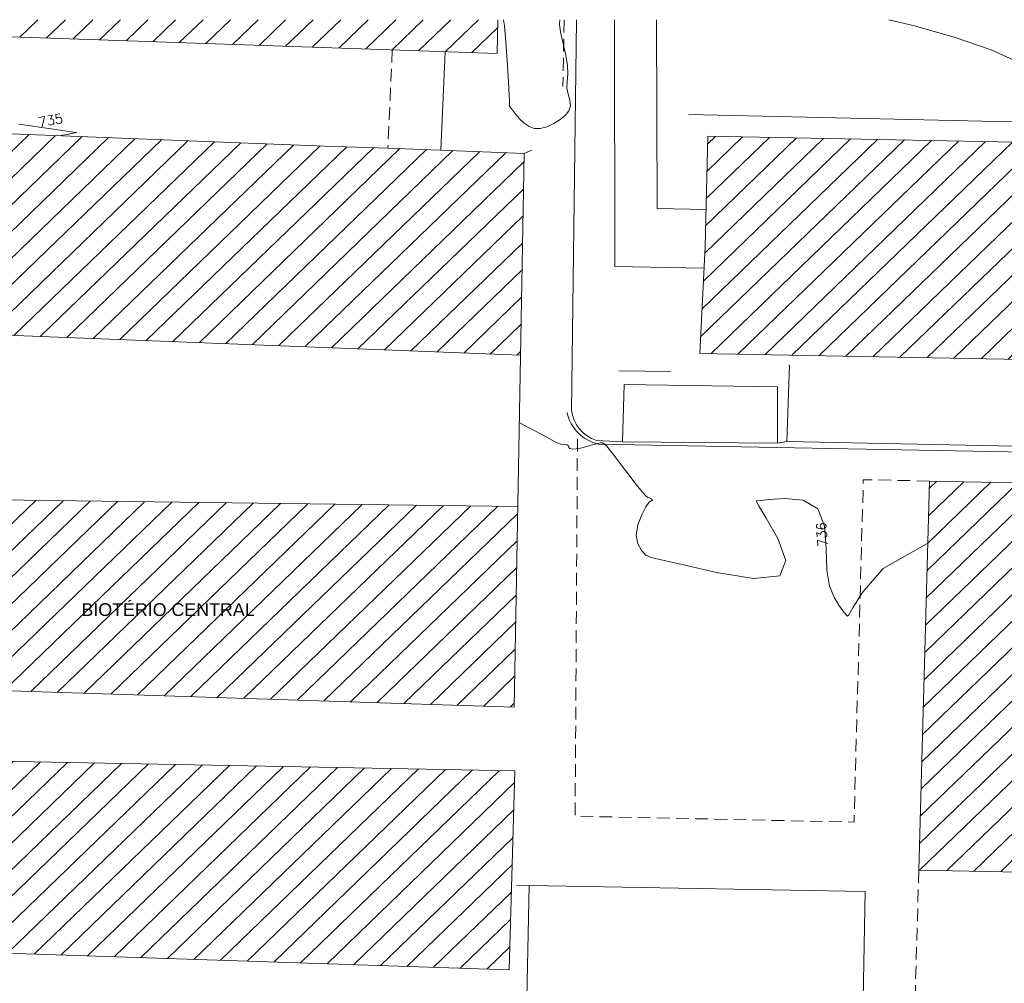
# Model space of a CAD drawing. Header units: millimetres. Extents: x -126299 to 152398, y -145950 to 133061.
# Tile 11 of 12: x 11299 to 49907, y 24915 to 62687. Entities that reach past the tile are written whole.
import ezdxf

# ---------------------------------------------------------------- set-up
doc = ezdxf.new("R2010")
doc.units = ezdxf.units.MM
doc.linetypes.add('IMPORT-DASHED _2_', pattern=[750, 500, -250])
for name, color, linetype, lineweight in [('CALÇADA', 1, 'Continuous', 9), ('CN-1', 252, 'Continuous', 9), ('CN-5', 1, 'Continuous', 9), ('COBERTURA', 7, 'IMPORT-DASHED _2_', 9), ('EDIF', 3, 'Continuous', 9), ('entorno_dwg', 8, 'Continuous', 9), ('G-ANNO-TEXT', 231, 'Continuous', 9), ('HTC EDIFICACOES', 251, 'Continuous', 9), ('MURO', 3, 'Continuous', 9)]:
    doc.layers.add(name, color=color, linetype=linetype, lineweight=lineweight)
doc.styles.add('Arial', font='arial.ttf', dxfattribs={"height": 500})
doc.styles.add('simplex', font='simplex_.ttf', dxfattribs={"height": 375})
pattern_1 = [(175, (0, 0), (-65.367, -747.146), [])]

# ---------------------------------------------------------------- blocks, each defined once
blk = doc.blocks.new('entorno_dwg-3961954-IMPLANTAÇÃO')
at = {"layer": 'HTC EDIFICACOES'}
h = blk.add_hatch(dxfattribs=at)
h.set_pattern_fill('FP_1', color=8, style=0, pattern_type=2)
h.set_pattern_definition(pattern_1)
h.paths.add_polyline_path([(72322, 4966), (78387, 10049), (75039, 14211), (73475, 16136), (61174, 31452), (54961, 26383), (56184, 25060), (59930, 20395)], flags=0)
h = blk.add_hatch(dxfattribs=at)
h.set_pattern_fill('FP_1', color=8, style=0, pattern_type=2)
h.set_pattern_definition(pattern_1)
h.paths.add_polyline_path([(80653, 13408), (81664, 14266), (67389, 30688), (66945, 30312), (68761, 28072)], flags=0)
h = blk.add_hatch(dxfattribs=at)
h.set_pattern_fill('FP_1', color=8, style=0, pattern_type=2)
h.set_pattern_definition(pattern_1)
h.paths.add_polyline_path([(53853, -10508), (59889, -5562), (46875, 9993), (49013, 11752), (61751, -3896), (67778, 1156), (51144, 20790), (46903, 17196), (43252, 14198), (38839, 10567), (37651, 9417), (53416, -9970)], flags=0)
h = blk.add_hatch(dxfattribs=at)
h.set_pattern_fill('FP_1', color=8, style=0, pattern_type=2)
h.set_pattern_definition(pattern_1)
h.paths.add_polyline_path([(86905, -12142), (93510, -6773), (83619, 5055), (80290, 2296), (76987, -301), (83715, -8334)], flags=0)
h = blk.add_hatch(dxfattribs=at)
h.set_pattern_fill('FP_1', color=8, style=0, pattern_type=2)
h.set_pattern_definition(pattern_1)
h.paths.add_polyline_path([(83799, -39782), (88621, -35810), (95375, -30298), (95581, -30074), (79122, -10376), (67334, -20073), (80499, -35833)], flags=0)
at = {"layer": 'CALÇADA', "color": 8}
blk.add_line((74399, 1653), (75715, 91), dxfattribs=at)
at = {"layer": 'CALÇADA', "color": 8, "flags": 128}
for points in [[(84666, 10813), (77379, 4451), (79622, 1771)], [(85751, 9565), (80182, 4695), (81411, 3225)], [(83778, 6179), (94077, -6243), (110390, -25813)]]:
    blk.add_lwpolyline(points, dxfattribs=at)
at = {"layer": 'CN-1', "color": 8, "flags": 128}
blk.add_lwpolyline([(70291, 3263), (70294, 3255), (70536, 2261), (70652, 1706), (70724, 1466), (70779, 1386), (70833, 1335), (70875, 1285), (70882, 1236), (70849, 1183), (70828, 1110), (70889, 998), (71075, 836), (71327, 657), (71559, 504), (71706, 408), (71782, 355), (71819, 319), (71844, 276), (71857, 201), (71848, 68), (71814, -146), (71753, -447), (71671, -840), (71573, -1315), (71478, -1790), (71409, -2168), (71382, -2379), (71386, -2466), (71405, -2498), (71424, -2531), (71438, -2572), (71446, -2613), (71445, -2647), (71435, -2669), (71413, -2669), (71371, -2648), (71270, -2630), (71061, -2649), (70721, -2731), (70327, -2879), (69980, -3091), (69759, -3357), (69656, -3638), (69640, -3886), (69699, -4101), (69891, -4465), (70291, -5209), (70937, -6427), (71714, -7680), (72470, -8391), (73078, -8169), (73523, -7360), (73821, -6494), (73987, -5988), (74061, -5798), (74083, -5768), (74103, -5780), (74198, -5869), (74452, -6109), (74890, -6547), (75303, -7131), (75427, -7784), (75085, -8436), (74466, -9058), (73846, -9626), (73442, -10122), (73230, -10541), (73125, -10884), (73057, -11148), (73018, -11330), (73020, -11423), (73098, -11430), (73395, -11367), (74082, -11261), (75338, -11255), (77244, -11920)], dxfattribs=at)
at = {"layer": 'CN-5', "color": 8, "flags": 128}
for points in [[(66261, 25747), (66949, 24671), (67334, 24070), (67476, 23849), (67496, 23817), (66961, 24247)], [(81814, 14095), (81657, 13911), (81206, 13442), (80702, 12942), (80246, 12496), (79919, 12173), (79708, 11962), (79581, 11836), (79507, 11769), (79467, 11739), (79445, 11725), (79428, 11710), (79413, 11692), (79402, 11672), (79394, 11646), (79384, 11592), (79362, 11481), (79326, 11297), (79292, 11063), (79279, 10818), (79307, 10590), (79390, 10388), (79542, 10210), (79766, 10058), (80036, 9936), (80316, 9849), (80574, 9805), (80801, 9816), (80988, 9899), (81138, 10060), (81273, 10262), (81426, 10458), (81620, 10620), (81852, 10790), (82116, 11030), (82400, 11375), (82677, 11760), (82919, 12095), (83107, 12312), (83261, 12430)], [(91730, 2687), (92202, 1778), (92906, 278), (93462, -1111), (93843, -2378), (94041, -3505), (94120, -4446), (94157, -5151), (94215, -5588), (94288, -5822), (94354, -5935), (94452, -6071), (94861, -6603), (95920, -7965), (97809, -10387), (100053, -13301), (102019, -15937), (103236, -17725), (103890, -18901), (104195, -19595)]]:
    blk.add_lwpolyline(points, dxfattribs=at)
at = {"layer": 'COBERTURA', "color": 8}
for p, q in [((78064, 16614), (75039, 14211)), ((83375, 12299), (81364, 10613)), ((56862, -8934), (56425, -8400)), ((67334, -20073), (62478, -24049))]:
    blk.add_line(p, q, dxfattribs=at)
at = {"layer": 'COBERTURA', "color": 8, "flags": 128}
blk.add_lwpolyline([(79122, -10376), (77462, -8383), (67093, -16913), (60092, -8509), (71512, 1295)], dxfattribs=at)
at = {"layer": 'EDIF', "color": 8}
for p, q in [((56184, 25060), (72322, 4966)), ((67778, 1156), (51144, 20790)), ((79366, 14995), (76341, 12592)), ((81664, 14266), (80653, 13408)), ((78667, 9910), (78387, 10049)), ((96545, -29335), (71706, 368)), ((76629, -5141), (78957, -3248))]:
    blk.add_line(p, q, dxfattribs=at)
at = {"layer": 'EDIF', "color": 8, "flags": 128}
for points in [[(80653, 13408), (66945, 30312), (67389, 30688)], [(61010, -22646), (65325, -19036), (56862, -8934), (52506, -12563), (35582, 7930), (36062, 8212), (37406, 9231)], [(76338, -4902), (76629, -5141), (96672, -29168)], [(95375, -30298), (95581, -30074), (79122, -10376), (67334, -20073), (83799, -39782), (88621, -35810), (95375, -30298), (95841, -32381)]]:
    blk.add_lwpolyline(points, dxfattribs=at)
for points in [[(93510, -6773), (86905, -12142), (76987, -301), (80290, 2296), (83619, 5055)], [(72387, -280), (74125, 1148), (78003, -3455), (76338, -4902)]]:
    blk.add_lwpolyline(points, close=True, dxfattribs=at)
at = {"layer": 'EDIF', "color": 8}
blk.add_arc((73104, 1075), 1462, 138.2882, 202.3707, dxfattribs=at)
at = {"layer": 'HTC EDIFICACOES', "color": 8, "flags": 128}
blk.add_lwpolyline([(38839, 10567), (37651, 9417), (53853, -10508), (59889, -5562), (46875, 9993), (49013, 11752), (61751, -3896), (78387, 10049), (77578, 11054), (75039, 14211), (73475, 16136), (61174, 31452), (54961, 26383), (56184, 25060), (46903, 17196), (43252, 14198), (38839, 10567), (38839, 10568)], close=True, dxfattribs=at)
at = {"layer": 'MURO', "color": 8}
for p, q in [((72012, 2048), (83695, 11930)), ((71752, 519), (72387, -280))]:
    blk.add_line(p, q, dxfattribs=at)
blk.add_arc((73112, 1146), 1607, 143.2209, 208.9376, dxfattribs=at)
at = {"layer": 'CN-1', "color": 2, "insert": (74300, -8780), "char_height": 375, "width": 1261.05, "attachment_point": 1, "rotation": 45.0757, "line_spacing_factor": 1.125731, "style": 'simplex'}
blk.add_mtext('736', dxfattribs=at)
at = {"layer": 'CN-5', "insert": (66929, 25356), "char_height": 375, "width": 1261.05, "attachment_point": 1, "rotation": 321.2669, "line_spacing_factor": 1.125731, "style": 'simplex'}
blk.add_mtext('735', dxfattribs=at)

msp = doc.modelspace()

# ---------------------------------------------------------------- block references
at = {"layer": 'entorno_dwg', "rotation": 48.99999999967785}
msp.add_blockref('entorno_dwg-3961954-IMPLANTAÇÃO', (-12768, -8305), dxfattribs=at)

# ---------------------------------------------------------------- texts
at = {"layer": 'G-ANNO-TEXT', "color": 7, "insert": (13720, 39813), "char_height": 500, "width": 8377.63, "attachment_point": 1, "style": 'Arial'}
msp.add_mtext('BIOTÉRIO CENTRAL', dxfattribs=at)

doc.saveas('drawing.dxf')
